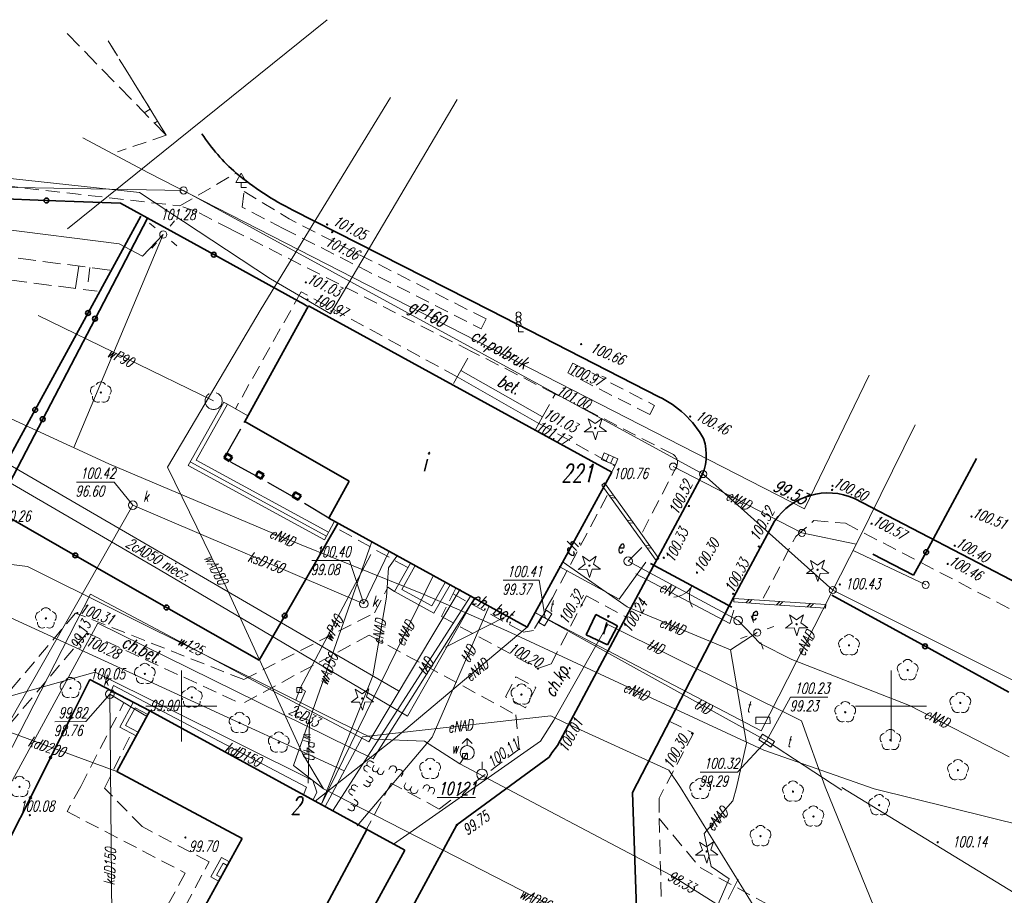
# Model space of a CAD drawing. Header units: metres. Extents: x 7501691 to 7504871, y 5814048 to 5814963.
# Tile 29 of 90: x 7502889 to 7502958, y 5814637 to 5814698. Entities that reach past the tile are written whole.
import ezdxf
from ezdxf.enums import TextEntityAlignment as Align

# ---------------------------------------------------------------- set-up
doc = ezdxf.new("R2010")
doc.units = ezdxf.units.M
doc.header["$MEASUREMENT"] = 0
for name, pattern in [('1', [0]), ('11', [3, 2.5, -0.5]), ('BUD', [0]), ('BUI', [0]), ('BUW', [1.5, 1, -0.5]), ('BZN', [2.5, 2, -0.5]), ('GDE', [0]), ('KOC', [1.5, 1, -0.5]), ('KOJ', [0]), ('SCH', [0]), ('UEB', [0]), ('UPC', [0]), ('UPE', [0]), ('UPG', [0]), ('UPK', [0]), ('UPT', [0]), ('UPW', [0]), ('WJD', [0]), ('WSQ', [1.75, 1.25, -0.5])]:
    doc.linetypes.add(name, pattern=pattern)
doc.layers.get('0').update_dxf_attribs({"linetype": 'CONTINUOUS'})
for name, color, linetype, lineweight in [('Dzialki', 7, 'GDE', 18), ('EADTD_T_0', 7, 'CONTINUOUS', 20), ('EBTPO_L_2', 7, 'CONTINUOUS', 15), ('EBTPO_L_6', 7, 'WJD', 18), ('EBUOA_T_1', 7, 'CONTINUOUS', 20), ('EBUPO_L_6', 7, 'BUW', 25), ('EBUPP_L_1', 7, 'BUD', 35), ('EBUPP_L_2', 7, 'BUI', 50), ('EBUPP_L_3', 7, '1', 35), ('EDZPD_L_0', 7, 'GDE', 20), ('EDZPP_T_0', 7, 'CONTINUOUS', 15), ('KRZYZE_L_0', 7, '1', 18), ('Punkty', 7, 'CONTINUOUS', 18), ('SDROK_T_0', 7, 'CONTINUOUS', 18), ('SDROK_T_1', 7, 'CONTINUOUS', 18), ('SDROZ_T_0', 7, 'CONTINUOUS', 18), ('SDROZ_T_1', 7, 'CONTINUOUS', 18), ('SDRPK_L_0', 7, 'KOJ', 35), ('SDRPK_L_2', 7, 'KOC', 18), ('SDRPK_L_3', 7, 'KOJ', 35), ('SDRPK_L_5', 7, '11', 18), ('SZNPS_T_0', 7, 'CONTINUOUS', 18), ('SZNPS_T_3', 7, 'CONTINUOUS', 18), ('SZOPO_L_0', 7, 'CONTINUOUS', 35), ('SZOPO_L_4', 7, 'CONTINUOUS', 35), ('SZOPO_L_5', 3, 'CONTINUOUS', 18), ('SZOPO_T_0', 7, 'CONTINUOUS', 18), ('SZZPZ_T_0', 3, 'CONTINUOUS', 18), ('UCCOC_T_0', 6, 'CONTINUOUS', 15), ('UCCOO_T_0', 6, 'CONTINUOUS', 15), ('UCCPOR_L_1', 6, 'UPC', 18), ('UEEOA_T_0', 1, 'CONTINUOUS', 18), ('UEEOO_T_0', 1, 'CONTINUOUS', 15), ('UEEPA_T_1', 7, 'CONTINUOUS', 18), ('UEEPA_T_2', 1, 'CONTINUOUS', 18), ('UEEPA_T_3', 1, 'CONTINUOUS', 18), ('UEEPON_L_0', 1, 'UEB', 15), ('UEEPON_L_1', 1, 'UEB', 15), ('UGGOC_T_1', 30, 'CONTINUOUS', 18), ('UGGOO_T_1', 2, 'CONTINUOUS', 18), ('UGGPOR_L_0', 2, 'UPG', 15), ('UKKOA_T_0', 3, 'CONTINUOUS', 15), ('UKKOA_T_2', 34, 'CONTINUOUS', 15), ('UKKOC_T_0', 3, 'CONTINUOUS', 15), ('UKKOC_T_2', 34, 'CONTINUOUS', 15), ('UKKOO_T_0', 3, 'CONTINUOUS', 15), ('UKKOO_T_2', 34, 'CONTINUOUS', 15), ('UKKPA_T_1', 7, 'CONTINUOUS', 18), ('UKKPA_T_5', 7, 'CONTINUOUS', 18), ('UKKPOD_L_1', 3, 'UPK', 18), ('UKKPOD_L_4', 14, 'UPK', 18), ('UKKPOR_L_1', 34, 'UPK', 18), ('UTTOA_T_0', 30, 'CONTINUOUS', 15), ('UTTOC_T_0', 30, 'CONTINUOUS', 15), ('UTTOO_T_0', 30, 'CONTINUOUS', 15), ('UTTPA_T_1', 30, 'CONTINUOUS', 18), ('UTTPO_L_1', 30, 'UPT', 15), ('UWWOC_T_0', 150, 'CONTINUOUS', 15), ('UWWOO_T_0', 150, 'CONTINUOUS', 15), ('UWWPA_T_0', 150, 'CONTINUOUS', 18), ('UWWPO_L_0', 150, 'UPW', 15), ('UWWPO_L_1', 150, 'UPW', 15), ('UWWPO_L_4', 5, 'UPW', 18), ('WUKOS_T_1', 7, 'CONTINUOUS', 15), ('WUKPS_L_2', 7, 'WSQ', 18), ('WUKPS_L_6', 7, 'WSQ', 18), ('WWRPH_T_1', 7, 'CONTINUOUS', 18)]:
    doc.layers.add(name, color=color, linetype=linetype, lineweight=lineweight)
doc.styles.get("Standard").update_dxf_attribs({"font": 'Simplex.SHX', "width": 0.75})

# ---------------------------------------------------------------- blocks, each defined once
blk = doc.blocks.new('GRT')
at = {"linetype": 'Continuous'}
blk.add_circle((0, 0), 0.25, dxfattribs=at)
blk = doc.blocks.new('ZND')
at = {"linetype": 'Continuous'}
for p, q in [((0, 1.025), (-0.375, 0.375)), ((0.375, 0.375), (0, 1.025)), ((-0.375, 0.375), (0.375, 0.375)), ((0, 0.375), (0, 0)), ((0, 0), (0.375, 0))]:
    blk.add_line(p, q, dxfattribs=at)
blk = doc.blocks.new('ZNS')
at = {"linetype": 'Continuous'}
for p, q in [((0, 0.35), (0, 0)), ((0, 0), (0.35, 0))]:
    blk.add_line(p, q, dxfattribs=at)
for centre in [(0, 1.225), (0, 0.875), (0, 0.525)]:
    blk.add_circle(centre, 0.175, dxfattribs=at)
blk = doc.blocks.new('OSM')
at = {"linetype": 'Continuous'}
blk.add_line((0, 0.375), (0, 0.875), dxfattribs=at)
blk.add_circle((0, 0), 0.375, dxfattribs=at)
blk = doc.blocks.new('BGB')
at = {"linetype": 'Continuous'}
for centre, start, end in [((-1.5, 0), 359.99955, 60), ((1.5, 0), 120, 180.00045)]:
    blk.add_arc(centre, 1.5, start, end, dxfattribs=at)
blk = doc.blocks.new('DIG')
at = {"color": 8, "linetype": 'Continuous', "lineweight": 5}
for p, q in [((-0.78225, -0.26495), (-0.3012, 0.09375)), ((-0.3012, 0.09375), (-0.4937, 0.6621)), ((-0.4937, 0.6621), (-0.0039, 0.31545)), ((-0.0039, 0.31545), (0.4771, 0.67415)), ((0.4771, 0.67415), (0.2988, 0.1012)), ((0.2988, 0.1012), (0.7886, -0.24545)), ((-0.18225, -0.2575), (-0.78225, -0.26495)), ((0.01025, -0.82585), (-0.18225, -0.2575)), ((0.1886, -0.2529), (0.01025, -0.82585)), ((0.7886, -0.24545), (0.1886, -0.2529))]:
    blk.add_line(p, q, dxfattribs=at)
blk.add_circle((0, 0), 0.045, dxfattribs=at)
blk = doc.blocks.new('DLI')
at = {"color": 8, "linetype": 'Continuous', "lineweight": 5}
blk.add_circle((0, 0), 0.045, dxfattribs=at)
for centre, start, end in [((0, 0.375), 30.14012, 149.85988), ((-0.357, 0.116), 102.14447, 221.86002), ((0.357, 0.116), 318.13998, 77.85553), ((-0.22, -0.303), 174.14818, 293.85423), ((0.22, -0.303), 246.14577, 5.85182)]:
    blk.add_arc(centre, 0.375, start, end, dxfattribs=at)
blk = doc.blocks.new('SLS')
at = {"linetype": 'Continuous'}
blk.add_circle((0, 0), 0.25, dxfattribs=at)
blk = doc.blocks.new('WLZ')
at = {"linetype": 'Continuous'}
blk.add_circle((0, 0), 0.3, dxfattribs=at)
blk = doc.blocks.new('LAT')
at = {"linetype": 'Continuous'}
for p, q in [((0, 0.75), (0, 1.25)), ((-1.25, 0), (-0.75, 0)), ((0.75, 0), (1.25, 0)), ((0, -0.75), (0, -1.25))]:
    blk.add_line(p, q, dxfattribs=at)
blk = doc.blocks.new('KRA')
at = {"linetype": 'Continuous'}
for p, q in [((-0.525, -0.25), (-0.525, 0.25)), ((-0.525, 0.25), (0.525, 0.25)), ((-0.175, -0.25), (-0.175, 0.25)), ((0.175, -0.25), (0.175, 0.25)), ((0.525, 0.25), (0.525, -0.25)), ((0.525, -0.25), (-0.525, -0.25))]:
    blk.add_line(p, q, dxfattribs=at)
blk = doc.blocks.new('WLD')
at = {"linetype": 'Continuous'}
for p, q in [((0.5, 0.233), (-0.5, 0.233)), ((-0.5, 0.233), (-0.5, -0.233)), ((0.5, -0.233), (0.5, 0.233)), ((-0.5, -0.233), (0.5, -0.233))]:
    blk.add_line(p, q, dxfattribs=at)
blk = doc.blocks.new('ZAS')
at = {"linetype": 'Continuous'}
for p, q in [((0.175, 0.175), (-0.175, 0.175)), ((-0.175, 0.175), (-0.175, -0.175)), ((0.175, -0.175), (0.175, 0.175)), ((-0.175, -0.175), (0.175, -0.175))]:
    blk.add_line(p, q, dxfattribs=at)
blk = doc.blocks.new('HYP')
at = {"linetype": 'Continuous'}
for p, q in [((0, 1), (-0.35355, 0.64645)), ((0, 1), (0.35355, 0.64645)), ((0, 0.5), (0, 1))]:
    blk.add_line(p, q, dxfattribs=at)
blk.add_circle((0, 0), 0.5, dxfattribs=at)
blk = doc.blocks.new('WSU')
at = {"linetype": 'Continuous'}
blk.add_circle((0, 0), 0.045, dxfattribs=at)
blk = doc.blocks.new('WSP')
at = {"linetype": 'Continuous'}
blk.add_circle((0, 0), 0.045, dxfattribs=at)
blk = doc.blocks.new('fdsfdsgdgfd')
at = {"layer": 'Dzialki', "color": 8}
for p, q in [((-346.21, 269.35), (-365.43, 269.7)), ((-309.6, 249.38), (-346.21, 269.35)), ((-300.47, 241.21), (-309.6, 249.38)), ((70.39, 55.51), (-300.47, 241.21))]:
    blk.add_line(p, q, dxfattribs=at)
at = {"layer": 'EBTPO_L_2', "color": 8, "linetype": 'SCH'}
for p, q in [((-327.194, 255.75), (-326.665, 256.678)), ((-326.938, 256.235), (-321.169, 252.948)), ((-320.92, 253.404), (-326.665, 256.678)), ((-321.426, 252.463), (-320.92, 253.404))]:
    blk.add_line(p, q, dxfattribs=at)
at = {"layer": 'EBTPO_L_2', "color": 8, "linetype": '11'}
for p, q in [((-316.746, 248.605), (-316.543, 248.751)), ((-315.47, 246.835), (-316.746, 248.605)), ((-315.267, 246.981), (-316.543, 248.751)), ((-315.905, 247.866), (-316.235, 247.897)), ((-315.777, 247.689), (-316.108, 247.72)), ((-313.99, 245.211), (-315.267, 246.981)), ((-314.193, 245.064), (-315.47, 246.835)), ((-314.629, 246.096), (-314.959, 246.127)), ((-314.501, 245.919), (-314.831, 245.95)), ((-312.917, 243.294), (-314.193, 245.064)), ((-312.714, 243.44), (-313.99, 245.211)), ((-313.352, 244.326), (-313.683, 244.356)), ((-313.224, 244.148), (-313.555, 244.179)), ((-312.917, 243.294), (-312.714, 243.44)), ((-307.432, 240.616), (-307.448, 240.367)), ((-307.448, 240.367), (-305.29, 240.222)), ((-307.432, 240.616), (-305.273, 240.472)), ((-306.585, 240.309), (-306.352, 240.544)), ((-306.369, 240.295), (-306.137, 240.53)), ((-305.29, 240.222), (-303.132, 240.078)), ((-305.273, 240.472), (-303.115, 240.327)), ((-304.427, 240.165), (-304.194, 240.4)), ((-304.211, 240.15), (-303.978, 240.385)), ((-303.132, 240.078), (-300.974, 239.933)), ((-303.115, 240.327), (-300.957, 240.183)), ((-302.269, 240.02), (-302.036, 240.255)), ((-302.053, 240.006), (-301.82, 240.241)), ((-300.957, 240.183), (-300.974, 239.933))]:
    blk.add_line(p, q, dxfattribs=at)
at = {"layer": 'EBTPO_L_6', "color": 8, "linetype": 'SCH'}
for p, q in [((-345.584, 250.53), (-343.378, 254.438)), ((-345.321, 250.353), (-343.116, 254.291)), ((-343.392, 254.445), (-343.116, 254.291)), ((-343.116, 254.291), (-341.682, 253.486)), ((-345.584, 250.53), (-345.884, 249.979)), ((-336.287, 244.745), (-345.884, 249.979)), ((-336.143, 245.009), (-345.741, 250.242)), ((-335.999, 245.272), (-345.321, 250.353)), ((-335.986, 245.297), (-335.601, 246.016)), ((-335.986, 245.297), (-336.287, 244.745)), ((-331.342, 241.116), (-330.22, 243.103)), ((-328.566, 239.577), (-327.436, 241.577)), ((-350.705, 231.557), (-349.749, 233.322)), ((-349.749, 233.322), (-348.589, 232.694)), ((-350.298, 231.678), (-349.628, 232.915)), ((-349.628, 232.915), (-348.732, 232.43)), ((-349.545, 230.929), (-350.705, 231.557)), ((-349.402, 231.192), (-350.298, 231.678)), ((-344.287, 221), (-343.533, 222.367)), ((-343.533, 222.367), (-342.985, 222.065)), ((-343.88, 221.118), (-343.416, 221.96)), ((-343.416, 221.96), (-343.13, 221.802)), ((-343.739, 220.698), (-344.287, 221)), ((-343.594, 220.96), (-343.88, 221.118))]:
    blk.add_line(p, q, dxfattribs=at)
at = {"layer": 'EBTPO_L_6', "color": 8, "linetype": 'WJD'}
for p, q in [((-329.904, 242.899), (-330.833, 241.235)), ((-328.717, 240.088), (-327.788, 241.728)), ((-331.342, 241.116), (-328.566, 239.577)), ((-330.833, 241.235), (-328.717, 240.088))]:
    blk.add_line(p, q, dxfattribs=at)
at = {"layer": 'EBUPO_L_6', "color": 8, "linetype": 'BZN'}
for p, q in [((-343.158, 250.818), (-341.884, 253.08)), ((-341.129, 249.257), (-342.98, 250.276)), ((-338.536, 247.788), (-340.741, 249.037)), ((-335.982, 246.263), (-338.139, 247.565))]:
    blk.add_line(p, q, dxfattribs=at)
at = {"layer": 'EBUPP_L_1', "color": 8, "linetype": 'BUD'}
for p, q in [((-337.416, 261.23), (-316.025, 249.503)), ((-316.025, 249.503), (-321.996, 238.595)), ((-317.84, 238.05), (-317.16, 239.49)), ((-317.16, 239.49), (-315.63, 238.69)), ((-315.63, 238.69), (-316.34, 237.35)), ((-316.34, 237.35), (-317.84, 238.05)), ((-348.589, 232.694), (-330.626, 222.887)), ((-330.626, 222.887), (-342.855, 200.512))]:
    blk.add_line(p, q, dxfattribs=at)
at = {"layer": 'EBUPP_L_2', "color": 8, "linetype": 'BUD'}
for p, q in [((-343.352, 250.508), (-343.158, 250.818)), ((-342.98, 250.276), (-343.352, 250.508)), ((-343.158, 250.818), (-342.786, 250.586)), ((-342.786, 250.586), (-342.98, 250.276)), ((-341.129, 249.257), (-340.951, 249.571)), ((-340.741, 249.037), (-341.129, 249.257)), ((-340.951, 249.571), (-340.556, 249.347)), ((-340.556, 249.347), (-340.741, 249.037)), ((-338.536, 247.788), (-338.338, 248.098)), ((-338.139, 247.565), (-338.536, 247.788)), ((-338.338, 248.098), (-337.93, 247.868)), ((-337.93, 247.868), (-338.139, 247.565))]:
    blk.add_line(p, q, dxfattribs=at)
at = {"layer": 'EBUPP_L_3', "color": 8, "linetype": 'BUD'}
for p, q in [((-337.416, 261.23), (-341.884, 253.08)), ((-341.884, 253.08), (-334.549, 248.878)), ((-334.549, 248.878), (-335.982, 246.263)), ((-335.982, 246.263), (-321.996, 238.595)), ((-348.589, 232.694), (-350.903, 228.421)), ((-350.903, 228.421), (-342.072, 223.718)), ((-342.072, 223.718), (-352.013, 205.699))]:
    blk.add_line(p, q, dxfattribs=at)
at = {"layer": 'EBUPP_L_3', "color": 8, "linetype": '1'}
blk.add_line((-333.286, 224.339), (-345.401, 201.807), dxfattribs=at)
at = {"layer": 'EDZPD_L_0', "color": 8, "linetype": 'GDE'}
for p, q in [((-365.435, 269.705), (-346.206, 269.348)), ((-309.597, 249.376), (-346.206, 269.348)), ((-300.466, 241.208), (-309.597, 249.376)), ((70.387, 55.505), (-300.466, 241.208))]:
    blk.add_line(p, q, dxfattribs=at)
at = {"layer": 'KRZYZE_L_0', "color": 8, "linetype": '1'}
for p, q in [((-346.36, 230.53), (-346.36, 235.53)), ((-296.36, 230.53), (-296.36, 235.53)), ((-348.86, 233.03), (-343.86, 233.03)), ((-298.86, 233.03), (-293.86, 233.03))]:
    blk.add_line(p, q, dxfattribs=at)
at = {"layer": 'SDRPK_L_0', "color": 8, "linetype": 'KOJ'}
for p, q in [((-324.582, 260.904), (-338.505, 267.961)), ((-312.717, 254.823), (-324.582, 260.904)), ((-315.03, 239.31), (-309.826, 248.999)), ((-298.938, 247.65), (-277.561, 236.544)), ((-307.443, 240.739), (-304.569, 246.049)), ((-307.443, 240.739), (-314.567, 226.947)), ((-319.86, 230.26), (-315.03, 239.31)), ((-320.46, 229.43), (-320.26, 229.75)), ((-320.26, 229.75), (-319.86, 230.26)), ((-314.276, 218.096), (-314.567, 226.947))]:
    blk.add_line(p, q, dxfattribs=at)
for centre, radius, start, end in [((-333.524, 280.854), 13.649, 213.4128, 228.83622), ((-328.729, 287.285), 21.656, 230.48446, 243.16374), ((-315.847, 248.332), 7.205, 29.47048, 64.25404), ((-312.883, 250.716), 3.507, 330.67493, 19.33893), ((-300.802, 243.505), 4.545, 65.78312, 145.9728)]:
    blk.add_arc(centre, radius, start, end, dxfattribs=at)
at = {"layer": 'SDRPK_L_2', "color": 8, "linetype": 'KOC'}
for p, q in [((-351.528, 279.886), (-347.427, 273.247)), ((-347.427, 273.247), (-350.866, 272.067)), ((-346.479, 268.263), (-342.508, 270.578)), ((-363.365, 270.205), (-346.479, 268.263)), ((-342.086, 268.166), (-341.945, 269.285)), ((-341.945, 269.285), (-338.77, 267.349)), ((-345.318, 267.875), (-346.479, 268.263)), ((-342.881, 266.623), (-345.318, 267.875)), ((-339.183, 266.679), (-342.086, 268.166)), ((-324.895, 260.298), (-338.77, 267.349)), ((-325.915, 258.014), (-342.881, 266.623)), ((-339.183, 266.679), (-325.248, 259.612)), ((-325.248, 259.612), (-324.895, 260.298)), ((-326.665, 256.678), (-325.915, 258.014)), ((-320.017, 255.015), (-325.915, 258.014)), ((-319.135, 256.502), (-318.781, 257.188)), ((-318.781, 257.188), (-313.025, 254.208)), ((-313.355, 253.56), (-319.135, 256.502)), ((-320.92, 253.404), (-320.017, 255.015)), ((-311.687, 250.747), (-320.017, 255.015)), ((-313.025, 254.208), (-313.355, 253.56)), ((-313.88, 245.289), (-311.483, 249.897)), ((-316.358, 247.864), (-320.217, 240.658)), ((-303.076, 244.975), (-301.793, 246.103)), ((-301.793, 246.103), (-299.58, 245.909)), ((-299.58, 245.909), (-278.422, 234.9)), ((-305.375, 240.628), (-303.076, 244.975)), ((-332.75, 239.6), (-331.81, 241.42)), ((-331.81, 241.42), (-331.34, 241.11)), ((-327.015, 241.347), (-328.04, 239.34)), ((-320.31, 236), (-317.83, 240.81)), ((-317.83, 240.81), (-315.03, 239.31)), ((-320.217, 240.658), (-321.557, 238.355)), ((-353.821, 239.589), (-367.757, 223.069)), ((-341.973, 234.901), (-353.821, 239.589)), ((-328.04, 239.34), (-321.24, 235.67)), ((-353.001, 238.2), (-366.697, 222.039)), ((-353.001, 238.2), (-342.105, 233.179)), ((-333.13, 238.03), (-322.79, 232.42)), ((-321.24, 235.67), (-320.31, 236)), ((-323.52, 233.69), (-322.79, 235.09)), ((-322.79, 235.09), (-321.39, 234.35)), ((-321.39, 234.35), (-322.12, 232.91)), ((-322.12, 232.91), (-323.52, 233.69)), ((-322.79, 232.42), (-322.57, 230.01)), ((-312.03, 231.99), (-310.29, 231.13)), ((-310.29, 231.13), (-312.71, 226.54)), ((-322.57, 230.01), (-328.2, 225.78)), ((-331.58, 227.61), (-333.315, 224.355)), ((-328.2, 225.78), (-331.58, 227.61)), ((-312.71, 226.54), (-312.7, 225.12)), ((-312.7, 225.12), (-309.82, 221.66)), ((-312.7, 225.12), (-312.49, 217.48)), ((-309.82, 221.66), (-293.58, 212.81))]:
    blk.add_line(p, q, dxfattribs=at)
blk.add_arc((-312.086, 250.202), 0.676, 333.23598, 53.77405, dxfattribs=at)
at = {"layer": 'SDRPK_L_3', "color": 8, "linetype": 'KOJ'}
for p, q in [((-320.46, 229.43), (-326.95, 224.66)), ((-326.95, 224.66), (-342.26, 196.5))]:
    blk.add_line(p, q, dxfattribs=at)
at = {"layer": 'SDRPK_L_5', "color": 8, "linetype": 'KOC'}
for p, q in [((-337.928, 262.211), (-342.562, 253.966)), ((-326.938, 256.235), (-337.928, 262.211)), ((-321.169, 252.948), (-315.822, 249.964)), ((-315.822, 249.964), (-316.025, 249.503)), ((-330.418, 242.789), (-335.422, 245.557)), ((-327.224, 240.937), (-322.276, 238.242)), ((-341.973, 234.901), (-332.75, 239.6)), ((-333.13, 238.03), (-342.105, 233.179)), ((-322.276, 238.242), (-321.557, 238.355)), ((-353.457, 227.373), (-350.444, 233.23)), ((-351.775, 227.253), (-349.927, 231.058)), ((-353.457, 227.373), (-354.418, 225.601)), ((-349.131, 224.55), (-351.775, 227.253)), ((-354.418, 225.601), (-346.096, 221.276)), ((-344.413, 222.057), (-349.131, 224.55)), ((-353.127, 205.663), (-344.413, 222.057)), ((-346.096, 221.276), (-353.965, 206.823))]:
    blk.add_line(p, q, dxfattribs=at)
at = {"layer": 'SZOPO_L_0', "color": 8}
for p, q in [((-361.095, 268.84), (-355.873, 268.645)), ((-355.873, 268.645), (-350.65, 268.45)), ((-350.65, 268.45), (-344.082, 264.829)), ((-352.448, 260.319), (-348.76, 267.393)), ((-344.082, 264.829), (-337.7, 261.31)), ((-337.7, 261.31), (-337.53, 261.21)), ((-356.136, 253.246), (-352.448, 260.319)), ((-359.603, 246.596), (-356.136, 253.246)), ((-307.59, 239.99), (-313.32, 243.07)), ((-300.54, 240.85), (-293.963, 237.245)), ((-293.963, 237.245), (-288.064, 234.012)), ((-352.808, 234.915), (-354.156, 232.235)), ((-351.244, 234.092), (-352.808, 234.915)), ((-348.589, 232.694), (-351.244, 234.092)), ((-354.156, 232.235), (-355.577, 229.408)), ((-355.577, 229.408), (-356.999, 226.582)), ((-356.999, 226.582), (-358.42, 223.755))]:
    blk.add_line(p, q, dxfattribs=at)
for centre, radius in [((-355.873, 268.645), 0.17), ((-344.082, 264.829), 0.17), ((-352.448, 260.319), 0.17), ((-356.136, 253.246), 0.17), ((-293.963, 237.245), 0.17), ((-351.244, 234.092), 0.068), ((-354.156, 232.235), 0.068), ((-355.577, 229.408), 0.068), ((-356.999, 226.582), 0.068)]:
    blk.add_circle(centre, radius, dxfattribs=at)
at = {"layer": 'SZOPO_L_4', "color": 8}
for p, q in [((-352.94, 260.721), (-349.211, 267.547)), ((-356.67, 253.896), (-352.94, 260.721)), ((-360.266, 247.314), (-356.67, 253.896)), ((-290.332, 250.479), (-293.89, 243.877)), ((-353.837, 243.645), (-360.266, 247.314)), ((-335.334, 245.895), (-339.083, 239.399)), ((-347.409, 239.976), (-353.837, 243.645)), ((-294.77, 242.244), (-297.647, 243.734)), ((-293.89, 243.877), (-294.77, 242.244)), ((-340.895, 236.259), (-347.409, 239.976)), ((-339.083, 239.399), (-340.895, 236.259))]:
    blk.add_line(p, q, dxfattribs=at)
for centre in [(-352.94, 260.721), (-356.67, 253.896), (-353.837, 243.645), (-293.89, 243.877), (-347.409, 239.976), (-339.083, 239.399)]:
    blk.add_circle(centre, 0.17, dxfattribs=at)
at = {"layer": 'SZOPO_L_5', "color": 8}
for p, q in [((-332.814, 229.041), (-332.982, 229.15)), ((-333.25, 228.37), (-333.418, 228.479)), ((-333.032, 228.705), (-333.2, 228.814)), ((-332.772, 228.871), (-332.87, 228.697)), ((-332.424, 228.675), (-332.522, 228.501)), ((-332.075, 228.479), (-332.173, 228.305)), ((-331.74, 228.566), (-331.642, 228.741)), ((-331.305, 228.322), (-331.207, 228.496)), ((-330.869, 228.077), (-330.771, 228.251)), ((-333.164, 227.686), (-333.336, 227.797)), ((-332.973, 227.981), (-333.144, 228.092)), ((-330.651, 227.445), (-330.551, 227.623)), ((-334.111, 227.042), (-334.279, 227.151)), ((-333.92, 227.337), (-334.088, 227.446)), ((-333.356, 227.391), (-333.527, 227.502)), ((-330.216, 227.201), (-330.116, 227.379)), ((-329.781, 226.956), (-329.681, 227.134)), ((-329.346, 227.221), (-329.248, 227.396)), ((-328.997, 227.025), (-328.899, 227.2)), ((-328.648, 226.829), (-328.55, 227.004)), ((-334.303, 226.747), (-334.47, 226.856)), ((-334.197, 226.469), (-334.029, 226.36)), ((-334.632, 225.798), (-334.464, 225.689)), ((-334.415, 226.133), (-334.247, 226.024))]:
    blk.add_line(p, q, dxfattribs=at)
for centre, radius, start, end in [((-333.091, 228.982), 0.2, 57.02829, 237.02829), ((-333.309, 228.646), 0.2, 57.02829, 237.02829), ((-332.696, 228.599), 0.2, 150.67389, 330.67389), ((-332.347, 228.403), 0.2, 150.67389, 330.67389), ((-331.452, 228.57), 0.256, 343.27361, 138.07417), ((-331.016, 228.325), 0.256, 343.27361, 138.07417), ((-333.241, 227.526), 0.177, 229.6776, 64.37898), ((-333.05, 227.821), 0.177, 229.6776, 64.37898), ((-334.394, 227.016), 0.177, 49.6776, 244.37898), ((-334.202, 227.311), 0.177, 49.6776, 244.37898), ((-330.406, 227.372), 0.256, 163.27361, 318.07417), ((-329.971, 227.127), 0.256, 163.27361, 318.07417), ((-329.073, 227.298), 0.2, 330.67389, 150.67389), ((-328.725, 227.102), 0.2, 330.67389, 150.67389), ((-334.138, 226.192), 0.2, 237.02829, 57.02829), ((-334.356, 225.857), 0.2, 237.02829, 57.02829)]:
    blk.add_arc(centre, radius, start, end, dxfattribs=at)
at = {"layer": 'UCCPOR_L_1', "color": 8, "linetype": 'UPC'}
for p, q in [((-360.134, 250.99), (-331.061, 234.108)), ((-347.849, 242.615), (-359.604, 249.434)), ((-330.431, 232.32), (-347.849, 242.615)), ((-352.762, 240.915), (-359.75, 227.3)), ((-333.165, 230.515), (-352.762, 240.915)), ((-326.71, 241.277), (-333.165, 230.515)), ((-332.852, 229.309), (-325.736, 240.588)), ((-325.736, 240.588), (-330.431, 232.32)), ((-358.565, 227.264), (-352.244, 238.866)), ((-352.244, 238.866), (-332.852, 229.309))]:
    blk.add_line(p, q, dxfattribs=at)
at = {"layer": 'UEEPON_L_0', "color": 8, "linetype": 'UEB'}
for p, q in [((-319.74, 242.87), (-315.51, 240.56)), ((-315.51, 240.56), (-313.64, 243.16)), ((-314.35, 242.34), (-307.71, 238.85)), ((-307.43, 239.79), (-307.71, 238.85))]:
    blk.add_line(p, q, dxfattribs=at)
at = {"layer": 'UEEPON_L_1', "color": 8, "linetype": 'UPE'}
for p, q in [((-350.756, 265.587), (-361.053, 266.909)), ((-353.932, 251.249), (-347.644, 266.249)), ((-347.644, 266.249), (-349.1, 264.726)), ((-349.1, 264.726), (-350.756, 265.587)), ((-351.482, 250.091), (-363.535, 255.652)), ((-294.668, 252.85), (-298.682, 244.696)), ((-339.263, 244.928), (-351.482, 250.091)), ((-302.637, 245.23), (-311.713, 249.905)), ((-329.264, 240.89), (-339.263, 244.928)), ((-298.809, 244.446), (-302.637, 245.23)), ((-298.682, 244.696), (-305.509, 231.285)), ((-331.779, 242.777), (-331.179, 243.584)), ((-314.885, 243.236), (-313.925, 244.197)), ((-299.038, 243.995), (-293.921, 241.572)), ((-314.96, 240.031), (-319.464, 243.176)), ((-307.137, 239.066), (-314.885, 243.236)), ((-328.634, 242.214), (-336.512, 226.088)), ((-331.921, 240.697), (-331.779, 242.777)), ((-323.436, 238.341), (-329.264, 240.89)), ((-332.88, 235.167), (-331.921, 240.697)), ((-342.269, 231.849), (-358.68, 239.399)), ((-305.509, 231.285), (-321.469, 239.626)), ((-307.675, 236.986), (-314.96, 240.031)), ((-305.58, 237.443), (-307.137, 239.066)), ((-321.996, 238.595), (-331.282, 230.794)), ((-305.323, 229.934), (-323.436, 238.341)), ((-307.675, 236.986), (-305.788, 238.212)), ((-303.362, 236.318), (-305.58, 237.443)), ((-306.548, 230.43), (-307.675, 236.986)), ((-295.05, 233.075), (-303.362, 236.318)), ((-364.7, 231.95), (-352.45, 235.429)), ((-352.45, 235.429), (-337.1, 227.802)), ((-336.512, 226.088), (-332.88, 235.167)), ((-288.03, 229.467), (-295.05, 233.075)), ((-334.901, 228.477), (-342.269, 231.849)), ((-320.323, 232.349), (-333.599, 230.857)), ((-319.329, 231.852), (-320.323, 232.349)), ((-312.011, 228.509), (-319.329, 231.852)), ((-333.599, 230.857), (-336.247, 225.923)), ((-307.248, 227.3), (-306.548, 230.43)), ((-297.551, 227.199), (-305.323, 229.934)), ((-311.205, 227.297), (-312.011, 228.509)), ((-337.1, 227.802), (-336.81, 226.974)), ((-336.81, 226.974), (-337.079, 226.436)), ((-311.205, 227.297), (-305.762, 218.519)), ((-307.248, 227.3), (-307.518, 226.365)), ((-281.622, 223.245), (-297.551, 227.199)), ((-307.518, 226.365), (-309.533, 224.058)), ((-309.533, 224.058), (-309.034, 221.73)), ((-309.034, 221.73), (-307.766, 220.878)), ((-307.766, 220.878), (-309.117, 217.802))]:
    blk.add_line(p, q, dxfattribs=at)
at = {"layer": 'UEEPON_L_1', "color": 8, "linetype": 'UEB'}
blk.add_line((-336.94, 226.341), (-331.282, 230.794), dxfattribs=at)
at = {"layer": 'UGGPOR_L_0', "color": 8, "linetype": 'UPG'}
for p, q in [((-348.676, 270.587), (-353.316, 273.066)), ((-302.457, 246.937), (-348.676, 270.587)), ((-297.899, 256.337), (-302.457, 246.937))]:
    blk.add_line(p, q, dxfattribs=at)
at = {"layer": 'UKKOC_T_0', "color": 8, "linetype": 'Continuous', "lineweight": 0}
for p in [(-351.407, 233.873), (-355.29, 231.936)]:
    blk.add_line(p, (-353.092, 231.937), dxfattribs=at)
at = {"layer": 'UKKOC_T_2', "color": 8, "linetype": 'Continuous', "lineweight": 0}
for p, q in [((-353.76, 248.805), (-351.1, 248.806)), ((-349.785, 247.188), (-351.1, 248.806)), ((-337.184, 243.277), (-334.524, 243.278)), ((-333.509, 240.243), (-334.524, 243.278))]:
    blk.add_line(p, q, dxfattribs=at)
at = {"layer": 'UKKPOD_L_1', "color": 8, "linetype": 'UPK'}
for p, q in [((-351.407, 233.873), (-351.141, 234.484)), ((-351.263, 217.18), (-351.407, 233.873)), ((-351.407, 233.873), (-348.858, 232.35)), ((-351.141, 234.484), (-337.543, 227.326)), ((-361.802, 232.42), (-350.903, 228.421)), ((-337.543, 227.326), (-337.771, 226.787))]:
    blk.add_line(p, q, dxfattribs=at)
at = {"layer": 'UKKPOD_L_4', "color": 8, "linetype": 'UPK'}
blk.add_line((-336.099, 281.378), (-354.395, 266.647), dxfattribs=at)
at = {"layer": 'UKKPOR_L_1', "color": 8, "linetype": 'UPK'}
for p, q in [((-361.093, 227.331), (-349.785, 247.188)), ((-349.785, 247.188), (-333.509, 240.243)), ((-333.509, 240.243), (-331.733, 243.955))]:
    blk.add_line(p, q, dxfattribs=at)
at = {"layer": 'UTTOC_T_0', "color": 8, "linetype": 'Continuous', "lineweight": 0}
for p, q in [((-323.683, 241.892), (-321.158, 241.892)), ((-320.721, 239.236), (-321.158, 241.892)), ((-305.125, 230.596), (-303.439, 233.668)), ((-303.439, 233.668), (-300.806, 233.668)), ((-305.125, 230.596), (-307.18, 228.378)), ((-309.813, 228.377), (-307.18, 228.378))]:
    blk.add_line(p, q, dxfattribs=at)
at = {"layer": 'UTTPO_L_1', "color": 8, "linetype": 'UPT'}
for p, q in [((-326.929, 275.75), (-335.866, 260.67)), ((-349.316, 269.197), (-363.285, 270.715)), ((-340.076, 263.119), (-349.316, 269.197)), ((-335.866, 260.67), (-340.076, 263.119)), ((-326.027, 240.731), (-335.66, 225.697)), ((-328.702, 230.854), (-324.703, 240.036)), ((-323.445, 239.374), (-327.748, 237.188)), ((-305.125, 230.596), (-321.469, 239.626)), ((-316.317, 238.773), (-320.124, 232.051)), ((-302.675, 231.987), (-316.317, 238.773)), ((-320.124, 232.051), (-321.05, 230.561)), ((-301.008, 227.342), (-302.675, 231.987)), ((-328.702, 230.854), (-333.971, 224.605)), ((-321.05, 230.561), (-331.412, 223.308)), ((-299.826, 227.121), (-305.125, 230.596)), ((-290.15, 200.668), (-301.008, 227.342)), ((-299.837, 227.289), (-267.842, 207.74)), ((-307.832, 219.439), (-307.139, 220.854))]:
    blk.add_line(p, q, dxfattribs=at)
at = {"layer": 'UWWPO_L_0', "color": 8, "linetype": '1'}
for p, q in [((-356.45, 260.541), (-344.093, 254.524)), ((-357.202, 242.866), (-363.41, 243.65)), ((-337.992, 234.288), (-333.022, 243.705)), ((-338.3, 233.45), (-357.202, 242.866)), ((-337.609, 234.088), (-338.367, 232.365)), ((-338.3, 233.45), (-338.048, 234.166)), ((-338.048, 234.166), (-337.992, 234.288)), ((-337.992, 234.288), (-337.609, 234.088)), ((-335.589, 232.099), (-338.3, 233.45)), ((-338.367, 232.365), (-337.329, 232.017)), ((-337.329, 232.017), (-337.425, 227.603)), ((-332.792, 230.705), (-335.589, 232.099)), ((-329.229, 230.559), (-332.792, 230.705)), ((-326.737, 228.967), (-329.229, 230.559)), ((-326.223, 229.749), (-326.372, 229.523)), ((-326.372, 229.523), (-326.737, 228.967)), ((-311.878, 221.126), (-326.737, 228.967)), ((-304.206, 216.324), (-311.878, 221.126))]:
    blk.add_line(p, q, dxfattribs=at)
at = {"layer": 'UWWPO_L_0', "color": 8, "linetype": '11'}
blk.add_circle((-344.093, 254.524), 0.6, dxfattribs=at)
at = {"layer": 'UWWPO_L_1', "color": 8, "linetype": 'UPW'}
for p, q in [((-347.343, 249.86), (-340.736, 261.009)), ((-343.203, 241.417), (-347.343, 249.86)), ((-338.462, 228.842), (-332.936, 244.637)), ((-337.837, 229.697), (-343.203, 241.417)), ((-336.347, 227.207), (-337.837, 229.697)), ((-336.347, 227.207), (-338.462, 228.842)), ((-336.347, 227.207), (-313.51, 215.509))]:
    blk.add_line(p, q, dxfattribs=at)
at = {"layer": 'UWWPO_L_4', "color": 8, "linetype": 'UPW'}
blk.add_line((-331.619, 275.909), (-340.736, 261.009), dxfattribs=at)
at = {"layer": 'WUKPS_L_2', "color": 8, "linetype": 'WSQ'}
for p, q in [((-347.427, 273.247), (-354.607, 280.605)), ((-351.528, 279.886), (-347.427, 273.247)), ((-348.567, 275.087), (-348.977, 274.827)), ((-348.037, 274.237), (-348.257, 274.097)), ((-347.507, 273.387), (-347.537, 273.367))]:
    blk.add_line(p, q, dxfattribs=at)
at = {"layer": 'WUKPS_L_6', "color": 8, "linetype": 'WSQ'}
for p, q in [((-351.41, 263.746), (-361.943, 265.108)), ((-361.974, 263.49), (-352.298, 262.254))]:
    blk.add_line(p, q, dxfattribs=at)
at = {"layer": 'WUKPS_L_6', "color": 8, "linetype": '1'}
for p, q in [((-353.596, 264.009), (-353.814, 262.502)), ((-352.823, 263.929), (-352.922, 262.918))]:
    blk.add_line(p, q, dxfattribs=at)
at = {"layer": 'EDZPP_T_0', "color": 8, "rotation": 0.009142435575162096}
for p in [(-346.206, 269.348), (-309.597, 249.376), (-300.466, 241.208)]:
    blk.add_blockref('GRT', p, dxfattribs=at)
at = {"layer": 'Punkty', "color": 8}
for p in [(-346.21, 269.35), (-309.6, 249.38), (-300.47, 241.21)]:
    blk.add_blockref('GRT', p, dxfattribs=at)
at = {"layer": 'SDROZ_T_0', "color": 8, "rotation": 0.009142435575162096}
blk.add_blockref('ZND', (-342.157, 269.548), dxfattribs=at)
at = {"layer": 'SDROZ_T_1', "color": 8, "rotation": 0.009142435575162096}
blk.add_blockref('ZNS', (-322.609, 259.395), dxfattribs=at)
at = {"layer": 'SZNPS_T_0', "color": 8, "rotation": 0.009142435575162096}
blk.add_blockref('OSM', (-325.179, 228.224), dxfattribs=at)
at = {"layer": 'SZOPO_T_0', "color": 8, "rotation": 151.7800029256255}
blk.add_blockref('BGB', (-310.395, 241.498), dxfattribs=at)
at = {"layer": 'SZZPZ_T_0', "color": 8, "rotation": 0.009142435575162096}
for name, p in [('DLI', (-352.039, 255.119)), ('DIG', (-317.2, 252.614)), ('DIG', (-317.615, 242.925)), ('DIG', (-301.537, 242.636)), ('DLI', (-355.911, 239.208)), ('DIG', (-303.016, 238.798)), ('DLI', (-299.322, 237.315)), ('DLI', (-348.94, 235.297)), ('DLI', (-295.189, 235.568)), ('DLI', (-354.176, 234.307)), ('DLI', (-322.403, 233.845)), ('DLI', (-345.629, 233.642)), ('DIG', (-333.622, 233.573)), ('DLI', (-291.48, 233.257)), ('DLI', (-299.586, 232.6)), ('DLI', (-342.269, 231.849)), ('DLI', (-339.503, 230.465)), ('DLI', (-296.407, 230.641)), ('DLI', (-328.84, 228.612)), ('DLI', (-291.645, 228.522)), ('DLI', (-357.772, 227.344)), ('DLI', (-309.803, 227.198)), ('DLI', (-303.271, 227.014)), ('DLI', (-297.205, 226.058)), ('DLI', (-301.834, 225.259)), ('DLI', (-305.558, 223.875)), ('DIG', (-309.353, 222.798))]:
    blk.add_blockref(name, p, dxfattribs=at)
at = {"layer": 'UEEPA_T_1', "color": 8, "rotation": 0.009142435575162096}
for p in [(-314.885, 243.236), (-307.137, 239.066)]:
    blk.add_blockref('WLZ', p, dxfattribs=at)
at = {"layer": 'UEEPA_T_2', "color": 8, "rotation": 0.009142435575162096}
for p in [(-311.713, 249.905), (-302.637, 245.23)]:
    blk.add_blockref('SLS', p, dxfattribs=at)
at = {"layer": 'UEEPA_T_3', "color": 8}
for name, p, rotation in [('LAT', (-347.644, 266.249), 320.2175085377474), ('SLS', (-347.644, 266.249), 0.009142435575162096), ('SLS', (-293.921, 241.572), 0.009142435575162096), ('LAT', (-305.788, 238.212), 19.86439306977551), ('SLS', (-305.788, 238.212), 0.009142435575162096)]:
    blk.add_blockref(name, p, dxfattribs=dict(at, rotation=rotation))
at = {"layer": 'UKKPA_T_1', "color": 8}
for name, p, rotation in [('KRA', (-316.187, 250.428), 336.9836592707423), ('WLZ', (-351.407, 233.873), 0.009142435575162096)]:
    blk.add_blockref(name, p, dxfattribs=dict(at, rotation=rotation))
at = {"layer": 'UKKPA_T_5', "color": 8, "rotation": 0.009142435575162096}
for p in [(-349.785, 247.188), (-333.509, 240.243)]:
    blk.add_blockref('WLZ', p, dxfattribs=at)
at = {"layer": 'UTTPA_T_1', "color": 8}
for p, rotation in [((-320.721, 239.236), 58.79089790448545), ((-305.39, 232.02), 1.110851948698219), ((-305.125, 230.596), 328.2496846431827)]:
    blk.add_blockref('WLD', p, dxfattribs=dict(at, rotation=rotation))
at = {"layer": 'UWWPA_T_0', "color": 8, "rotation": 0.009142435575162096}
for name, p in [('ZAS', (-338.048, 234.166)), ('HYP', (-326.223, 229.749)), ('ZAS', (-326.372, 229.523))]:
    blk.add_blockref(name, p, dxfattribs=at)
at = {"layer": 'WUKOS_T_1', "color": 8, "rotation": 0.009142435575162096}
for name, p in [('WSU', (-336.1, 266.957)), ('WSU', (-336.1, 266.957)), ('WSU', (-335.733, 266.42)), ('WSU', (-337.595, 262.879)), ('WSU', (-337.484, 261.673)), ('WSU', (-318.197, 258.533)), ('WSU', (-310.517, 253.427)), ('WSU', (-300.485, 248.547)), ('WSU', (-300.514, 248.258)), ('WSU', (-310.601, 247.126)), ('WSU', (-290.694, 246.379)), ('WSU', (-297.73, 245.882)), ('WSU', (-305.684, 244.273)), ('WSU', (-291.873, 244.331)), ('WSU', (-312.38, 243.481)), ('WSU', (-292.37, 243.047)), ('WSU', (-310.035, 242.436)), ('WSU', (-299.967, 241.606)), ('WSU', (-307.48, 240.937)), ('WSU', (-318.16, 240.155)), ('WSU', (-353.7, 239.585)), ('WSU', (-352.945, 238.104)), ('WSU', (-321.24, 235.67)), ('WSP', (-348.59, 232.691)), ('WSU', (-310.384, 231.102)), ('WSU', (-322.57, 230.01))]:
    blk.add_blockref(name, p, dxfattribs=at)
at = {"layer": 'WWRPH_T_1', "color": 8, "rotation": 0.009142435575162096}
for p in [(-357.036, 225.354), (-326.95, 224.66), (-346.084, 223.775), (-293.075, 223.445)]:
    blk.add_blockref('WSP', p, dxfattribs=at)
at = {"layer": 'EADTD_T_0', "color": 8, "lineweight": 13, "oblique": 15, "width": 0.7}
for s, p in [('221', (-318.474, 248.816)), ('2', (-338.301, 225.404))]:
    blk.add_text(s, height=1.25, dxfattribs=at).set_placement(p, align=Align.CENTER)
at = {"layer": 'EBUOA_T_1', "color": 8, "lineweight": 13, "oblique": 15, "width": 0.7}
for p in [(-329.245, 250.243), (-316.616, 238.75)]:
    blk.add_text('i', height=1.25, rotation=0.00914, dxfattribs=at).set_placement(p, align=Align.MIDDLE)
at = {"layer": 'SDROK_T_0', "color": 8, "oblique": 15, "width": 0.7}
blk.add_text('ch.kp.', height=0.9, rotation=61.0074, dxfattribs=at).set_placement((-319.772, 234.832), align=Align.MIDDLE)
at = {"layer": 'SDROK_T_1', "color": 8, "lineweight": 9, "oblique": 15, "width": 0.7}
for s, rotation, p in [('ch.polbruk', 330.685, (-324.008, 258.075)), ('bet.', 334.38329, (-323.281, 255.699)), ('ch.bet.', 334.36815, (-349.159, 237.039))]:
    blk.add_text(s, height=0.9, rotation=rotation, dxfattribs=at).set_placement(p, align=Align.MIDDLE)
blk.add_text('ch.', height=0.9, rotation=60.48793, dxfattribs=at).set_placement((-318.818, 243.472))
blk.add_text('ch. bet.', height=0.9, rotation=332.07202, dxfattribs=at).set_placement((-324.563, 239.584), align=Align.CENTER)
at = {"layer": 'SZNPS_T_3', "color": 8, "oblique": 15, "width": 0.7}
blk.add_text('%%U10121', height=0.9, rotation=0.00914, dxfattribs=at).set_placement((-328.289, 226.782))
at = {"layer": 'UCCOC_T_0', "color": 8, "lineweight": 9, "oblique": 15, "width": 0.7}
blk.add_text('99.13', height=0.75, rotation=65.83017, dxfattribs=at).set_placement((-353.471, 238.056), align=Align.MIDDLE)
at = {"layer": 'UCCOO_T_0', "color": 8, "lineweight": 9, "oblique": 15, "width": 0.7}
for s, rotation, p in [('2cAD50 niecz.', 329.82548, (-347.982, 243.376)), ('2cD33', 333.4441, (-337.714, 232.352))]:
    blk.add_text(s, height=0.75, rotation=rotation, dxfattribs=at).set_placement(p, align=Align.MIDDLE)
at = {"layer": 'UEEOA_T_0', "color": 8, "oblique": 15, "width": 0.7}
for p in [(-315.68, 243.832), (-306.276, 239.099)]:
    blk.add_text('e', height=0.9, rotation=0.00914, dxfattribs=at).set_placement(p)
at = {"layer": 'UEEOO_T_0', "color": 8, "lineweight": 9, "oblique": 15, "width": 0.7}
for rotation, p in [(331.7918, (-307.114, 247.548)), (335.78706, (-339.263, 244.928)), (81.8792, (-332.441, 238.259)), (62.88797, (-330.629, 238.148)), (337.97292, (-311.781, 238.674)), (62.85961, (-302.411, 237.451)), (39.65342, (-325.563, 235.566)), (335.30672, (-314.33, 234.071)), (333.04344, (-293.139, 232.187)), (7.26234, (-326.721, 231.625)), (49.14927, (-308.627, 225.083))]:
    blk.add_text('eNAD', height=0.75, rotation=rotation, dxfattribs=at).set_placement(p, align=Align.MIDDLE)
blk.add_text('eN', height=0.75, rotation=335.65891, dxfattribs=at).set_placement((-312.353, 240.982), align=Align.CENTER)
at = {"layer": 'UGGOC_T_1', "color": 8, "lineweight": 9, "oblique": 15, "width": 0.7}
blk.add_text('99.53', height=0.9, rotation=334.05916, dxfattribs=at).set_placement((-302.567, 247.177), align=Align.RIGHT)
at = {"layer": 'UGGOO_T_1', "color": 8, "lineweight": 9, "oblique": 15, "width": 0.7}
blk.add_text('gP160', height=0.9, rotation=332.53916, dxfattribs=at).set_placement((-329.246, 260.319), align=Align.CENTER)
at = {"layer": 'UKKOA_T_0', "color": 8, "lineweight": 9, "oblique": 15, "width": 0.7}
blk.add_text('k', height=0.75, rotation=0.00914, dxfattribs=at).set_placement((-351.872, 234.482))
at = {"layer": 'UKKOA_T_2', "color": 8, "lineweight": 9, "oblique": 15, "width": 0.7}
for p in [(-349.055, 247.442), (-332.932, 240.042)]:
    blk.add_text('k', height=0.75, rotation=0.00914, dxfattribs=at).set_placement(p)
at = {"layer": 'UKKOC_T_0', "color": 8, "lineweight": 9, "oblique": 15, "width": 0.7}
for s, p in [('99.82', (-355.023, 232.936)), ('98.76', (-355.357, 231.686))]:
    blk.add_text(s, height=0.75, rotation=0.00914, dxfattribs=at).set_placement(p, align=Align.TOP_LEFT)
at = {"layer": 'UKKOC_T_2', "color": 8, "lineweight": 9, "oblique": 15, "width": 0.7}
for s, p in [('100.42', (-353.492, 249.805)), ('96.60', (-353.827, 248.555)), ('100.40', (-336.916, 244.278)), ('99.08', (-337.251, 243.027))]:
    blk.add_text(s, height=0.75, rotation=0.00914, dxfattribs=at).set_placement(p, align=Align.TOP_LEFT)
at = {"layer": 'UKKOO_T_0', "color": 8, "lineweight": 9, "oblique": 15, "width": 0.7}
for s, rotation, p in [('kdD200', 341.5742, (-355.856, 230.181)), ('kdD150', 334.21313, (-342.003, 229.636)), ('kdD150', 87.88821, (-351.405, 221.721))]:
    blk.add_text(s, height=0.75, rotation=rotation, dxfattribs=at).set_placement(p, align=Align.MIDDLE)
at = {"layer": 'UKKOO_T_2', "color": 8, "lineweight": 9, "oblique": 15, "width": 0.7}
blk.add_text('ksD150', height=0.75, rotation=339.57632, dxfattribs=at).set_placement((-340.394, 243.16), align=Align.MIDDLE)
at = {"layer": 'UTTOA_T_0', "color": 8, "lineweight": 9, "oblique": 15, "width": 0.7}
for p in [(-320.465, 239.713), (-306.549, 232.616), (-303.701, 230.166)]:
    blk.add_text('t', height=0.75, rotation=0.00914, dxfattribs=at).set_placement(p)
at = {"layer": 'UTTOC_T_0', "color": 8, "lineweight": 9, "oblique": 15, "width": 0.7}
for s, rotation, p in [('100.41', 0.01002, (-323.415, 242.892)), ('99.37', 0.01002, (-323.75, 241.642)), ('100.23', 0.00914, (-303.171, 234.668)), ('99.23', 0.00914, (-303.506, 233.418)), ('100.32', 0.00914, (-309.545, 229.377)), ('99.29', 0.00914, (-309.88, 228.127))]:
    blk.add_text(s, height=0.75, rotation=rotation, dxfattribs=at).set_placement(p, align=Align.TOP_LEFT)
at = {"layer": 'UTTOO_T_0', "color": 8, "lineweight": 9, "oblique": 15, "width": 0.7}
for rotation, p in [(61.19848, (-326.158, 236.69)), (333.4441, (-309.628, 233.013))]:
    blk.add_text('tAD', height=0.75, rotation=rotation, dxfattribs=at).set_placement(p, align=Align.MIDDLE)
for rotation, p in [(334.49528, (-313.138, 236.886)), (58.4018, (-328.841, 235.631))]:
    blk.add_text('tAD', height=0.75, rotation=rotation, dxfattribs=at).set_placement(p, align=Align.CENTER)
at = {"layer": 'UWWOC_T_0', "color": 8, "lineweight": 9, "oblique": 15, "width": 0.7}
blk.add_text('98.33', height=0.75, rotation=330.62015, dxfattribs=at).set_placement((-312.184, 220.832))
at = {"layer": 'UWWOO_T_0', "color": 8, "lineweight": 9, "oblique": 15, "width": 0.7}
for s, rotation, p in [('wP90', 334.03503, (-351.657, 257.682)), ('wP40', 62.17859, (-335.792, 237.491)), ('wP40', 270.25071, (-337.765, 231.2))]:
    blk.add_text(s, height=0.75, rotation=rotation, dxfattribs=at).set_placement(p)
for s, rotation, p in [('wAD80', 298.8649, (-343.931, 242.675)), ('wAD50', 68.97179, (-336.047, 235.63)), ('wAD80', 335.6467, (-321.425, 219.432))]:
    blk.add_text(s, height=0.75, rotation=rotation, dxfattribs=at).set_placement(p, align=Align.MIDDLE)
for s, rotation, p in [('w125', 332.65928, (-345.893, 236.978)), ('w', 4.19408, (-327.087, 229.699))]:
    blk.add_text(s, height=0.75, rotation=rotation, dxfattribs=at).set_placement(p, align=Align.CENTER)
at = {"layer": 'WUKOS_T_1', "color": 8, "lineweight": 9, "oblique": 15, "width": 0.7}
for s, rotation, p in [('101.28', 0.00914, (-347.843, 267.275)), ('101.05', 332.51363, (-335.756, 266.972)), ('101.06', 333.89524, (-336.295, 265.513)), ('101.03', 334.92556, (-337.595, 262.879)), ('100.97', 332.32916, (-337.136, 261.51)), ('100.66', 336.54915, (-317.607, 258.013)), ('100.97', 336.59844, (-319.137, 256.503)), ('101.00', 333.27665, (-320.017, 255.013)), ('101.03', 332.24513, (-320.916, 253.403)), ('100.46', 332.40248, (-310.201, 253.253)), ('101.17', 332.4706, (-321.456, 252.513)), ('100.76', 0.00914, (-315.958, 249.047)), ('100.60', 333.73506, (-300.485, 248.547)), ('100.52', 63.91387, (-311.405, 246.447)), ('100.51', 338.13567, (-290.694, 246.379)), ('100.26', 0.00914, (-359.47, 246.042)), ('100.52', 61.31438, (-305.726, 244.593)), ('100.57', 331.64011, (-297.73, 245.882)), ('100.33', 64.50001, (-311.677, 243.096)), ('100.30', 59.86928, (-309.66, 242.371)), ('100.40', 330.13317, (-291.873, 244.331)), ('100.46', 330.56373, (-292.37, 243.047)), ('100.33', 62.30148, (-307.48, 240.937)), ('100.43', 0.00914, (-299.594, 241.278)), ('100.32', 61.75897, (-319.173, 238.716)), ('100.31', 338.95719, (-353.616, 239.617)), ('100.24', 60.09158, (-314.728, 238.136)), ('100.20', 331.61665, (-323.398, 236.898)), ('100.05', 0.00914, (-352.81, 234.92)), ('99.90', 0.00914, (-348.59, 232.691)), ('100.01', 61.75575, (-319.21, 229.705)), ('100.11', 36.49716, (-324.485, 228.682)), ('100.30', 61.8438, (-311.806, 228.544)), ('100.08', 0.00914, (-357.79, 225.613)), ('99.75', 35.62295, (-326.213, 223.897)), ('99.70', 0.00914, (-345.841, 222.788))]:
    blk.add_text(s, height=0.75, rotation=rotation, dxfattribs=at).set_placement(p)
blk.add_text('100.28', height=0.75, rotation=335.16676, dxfattribs=at).set_placement((-352.842, 238.046), align=Align.TOP_LEFT)
blk.add_text('100.14', height=0.75, rotation=0.00914, dxfattribs=at).set_placement((-290.817, 223.483), align=Align.MIDDLE)

msp = doc.modelspace()

# ---------------------------------------------------------------- block references
at = {"linetype": 'Continuous'}
msp.add_blockref('fdsfdsgdgfd', (7503246.36, 5814416.97), dxfattribs=at)

doc.saveas('drawing.dxf')
